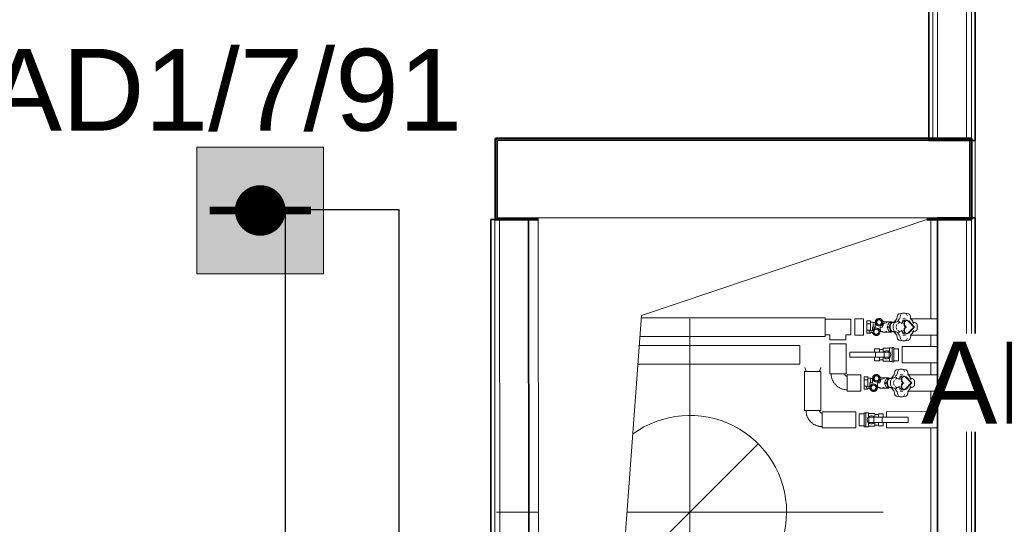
# Model space of a CAD drawing. Header units: millimetres. Extents: x -197461 to 862495, y -970068 to 63888.
# Tile 47 of 205: x -93023 to -90478, y -618218 to -616913. Entities that reach past the tile are written whole.
import ezdxf

# ---------------------------------------------------------------- set-up
doc = ezdxf.new("R2010")
doc.units = ezdxf.units.MM
doc.layers.get('0').update_dxf_attribs({"linetype": 'CONTINUOUS'})
for name, color, linetype, lineweight in [('A-DETL-THIN', 151, 'CONTINUOUS', 5), ('A-FLOR', 192, 'CONTINUOUS', 5), ('A-Wall', 252, 'CONTINUOUS', 0), ('I-WALL', 2, 'CONTINUOUS', 18), ('M-HVAC-DUCT-ANNO', 70, 'CONTINUOUS', 5), ('M-HVAC-DUCT-CNTR', 70, 'CONTINUOUS', 5), ('P-PIPE', 3, 'CONTINUOUS', 5)]:
    doc.layers.add(name, color=color, linetype=linetype, lineweight=lineweight)
doc.layers.add('UAS', color=240, linetype='CONTINUOUS')
doc.styles.add('ARIAL', font='arialbd.ttf')

# ---------------------------------------------------------------- blocks, each defined once
blk = doc.blocks.new('M_Elbow - Generic - Standard-3356760-Trešā stāva plāns uz atzīmes 6_800')
at = {"layer": 'P-PIPE', "color": 252, "flags": 128}
for points in [[(-23.8, -17.5), (-22.2, -17.4), (-20.5, -17.3), (-18.9, -17.2), (-17.2, -16.9), (-15.6, -16.6), (-14, -16.3), (-12.4, -15.9), (-10.8, -15.4), (-9.3, -14.8), (-7.7, -14.2), (-6.2, -13.5), (-4.8, -12.8), (-3.3, -12), (-1.9, -11.2), (-0.5, -10.3), (0.8, -9.3), (2.1, -8.3), (3.4, -7.2), (4.6, -6.1), (5.8, -4.9), (6.9, -3.7), (8, -2.5), (9, -1.2), (10, 0.1), (10.9, 1.5), (11.8, 2.9), (12.6, 4.4), (13.3, 5.8), (14, 7.3), (14.7, 8.9), (15.2, 10.4), (15.7, 12), (16.2, 13.6), (16.5, 15.2), (16.9, 16.8), (17.1, 18.4), (17.3, 20.1), (17.4, 21.7), (17.5, 23.4), (17.5, 23.8)], [(-17.5, 23.8), (-17.5, 23.6), (-17.5, 23.3), (-17.5, 23.1), (-17.5, 22.8), (-17.6, 22.6), (-17.6, 22.3), (-17.7, 22.1), (-17.8, 21.8), (-17.9, 21.6), (-18, 21.3), (-18.1, 21.1), (-18.2, 20.9), (-18.3, 20.7), (-18.4, 20.4), (-18.6, 20.2), (-18.7, 20), (-18.9, 19.8), (-19, 19.6), (-19.2, 19.4), (-19.4, 19.3), (-19.6, 19.1), (-19.8, 18.9), (-20, 18.8), (-20.2, 18.6), (-20.4, 18.5), (-20.6, 18.3), (-20.8, 18.2), (-21, 18.1), (-21.3, 18), (-21.5, 17.9), (-21.8, 17.8), (-22, 17.7), (-22.2, 17.7), (-22.5, 17.6), (-22.7, 17.6), (-23, 17.5), (-23.2, 17.5), (-23.5, 17.5), (-23.7, 17.5), (-23.8, 17.5)]]:
    blk.add_lwpolyline(points, dxfattribs=at)
blk = doc.blocks.new('Giacomini_R910U_RFA_2016_LevelBased - R910UY004-2480182-Trešā stāva plāns uz atzīmes 6_800')
at = {"layer": 'P-PIPE', "color": 252}
for p, q in [((-18.6, 15.5), (-31, 15.5)), ((-31, -15.5), (-31, 15.5)), ((-31, 15.5), (-31, 15)), ((-14.3, 18.3), (-18.6, 18.3)), ((-18.6, -18.3), (-18.6, 18.3)), ((-18.6, 18.3), (-18.6, 15.8)), ((-14.3, 15.8), (-14.3, 18.3)), ((-14.3, 18.3), (-14.3, -18.3)), ((-7.4, 17.7), (-14.3, 17.7)), ((-14.3, 17.1), (-14.3, 17.7)), ((-14.3, 17.7), (-14.3, 17.1)), ((-7.4, 17.1), (-7.4, 17.7)), ((-7.4, 17.7), (-7.4, 8.8)), ((9.3, 16.6), (-7.4, 16.6)), ((-7.4, 16), (-7.4, 16.6)), ((-7.4, 16.6), (-7.4, 16)), ((-6.7, 6.7), (-6.7, -6.7)), ((6.7, 6.7), (-6.7, 6.7)), ((6.7, 6.7), (28.5, 6.7)), ((6.7, -6.7), (6.7, 6.7)), ((6.7, -6.7), (6.7, 6.7)), ((9.3, 16), (9.3, 16.6)), ((9.3, 16.6), (9.3, 8.3)), ((18.6, 13.6), (9.3, 13.6)), ((31, 15.5), (18.6, 15.5)), ((18.6, 7.7), (18.6, 15.5)), ((18.6, 15.5), (18.6, 15)), ((28.5, 6.7), (28.5, -6.7)), ((28.5, -6.7), (28.5, 6.7)), ((28.5, 6.7), (95, 6.7)), ((31, 15), (31, 15.5)), ((31, 15.5), (31, 7.7)), ((95, 6.7), (95, -6.7)), ((-31, -15), (-31, -15.5)), ((-31, -15.5), (-18.6, -15.5)), ((-18.6, -15.8), (-18.6, -18.3)), ((-18.6, -18.3), (-14.3, -18.3)), ((-14.3, -18.3), (-14.3, -15.8)), ((-14.3, -17.7), (-14.3, -17.1)), ((-14.3, -17.1), (-14.3, -17.7)), ((-14.3, -17.7), (-7.4, -17.7)), ((-7.4, -8.8), (-7.4, -17.7)), ((-7.4, -16.6), (-7.4, -16)), ((-7.4, -16), (-7.4, -16.6)), ((-7.4, -16.6), (9.3, -16.6)), ((-7.4, -17.7), (-7.4, -17.1)), ((-6.7, -6.7), (6.7, -6.7)), ((6.7, -6.7), (28.5, -6.7)), ((9.3, -8.3), (9.3, -16.6)), ((9.3, -13.6), (18.6, -13.6)), ((9.3, -16.6), (9.3, -16)), ((18.6, -15.5), (18.6, -7.8)), ((18.6, -15), (18.6, -15.5)), ((18.6, -15.5), (31, -15.5)), ((28.5, -6.7), (95, -6.7)), ((31, -7.8), (31, -15.5)), ((31, -15.5), (31, -15))]:
    blk.add_line(p, q, dxfattribs=at)
for start, end in [(45, 180), (180, 315)]:
    blk.add_arc((0, 0), 10.5, start, end, dxfattribs=at)
blk = doc.blocks.new('Pipe-Valve-Herz-Commisioning_14017XX-13 - DN15LF _1 4017 11_-2478847-Trešā stāva plāns uz atzīmes 6_800')
at = {"layer": 'P-PIPE', "color": 252}
for p, q in [((37.2, 29), (35.9, 22.7)), ((50.1, 35.5), (42.8, 34.4)), ((44.8, 29.6), (43.5, 23.2)), ((56.6, 35.5), (50.8, 35.5)), ((64.6, 34.4), (57.3, 35.5)), ((71.5, 22.7), (70.2, 29)), ((-41.5, 7.8), (-41.5, 15.6)), ((-41.5, 15.6), (-32, 15.6)), ((-41.5, -7.8), (-41.5, 7.8)), ((-32, 7.8), (-41.5, 7.8)), ((-32, 15.6), (-32, 7.8)), ((-25.4, 12.7), (-32, 12.7)), ((-32, 7.8), (-32, -7.8)), ((-20, 0), (-27.5, 0)), ((-27.5, 0), (-27.5, -10.3)), ((-20, 11.7), (-25.4, 11.7)), ((-25.4, 9.5), (-25.4, 9.5)), ((-25.4, 9), (-25.4, 0)), ((-25.4, 0), (-25.4, 2.6)), ((-25.4, 0), (-25.4, 2.6)), ((-25.4, 2.3), (-25.4, 0)), ((-20, 12), (-20, 0)), ((-7.5, -12), (-7.5, 0)), ((-7.5, 0), (-1.3, 0)), ((5, 13.7), (-1.8, 13.7)), ((-1.8, 10.2), (5, 10.2)), ((0, 5), (0, 10.2)), ((3.4, 13.7), (5.2, 13.7)), ((5.2, 10.2), (3.4, 10.2)), ((5, 13.7), (5, 13.7)), ((5, 10.2), (5, 10.2)), ((5.2, 13.7), (5.2, 13.7)), ((5.2, 10.2), (5.2, 10.2)), ((21.5, 13), (5.3, 13)), ((8.6, 10.2), (8.6, 13.7)), ((11.1, 0.6), (12.6, 4)), ((11.1, 0.6), (15.8, 0.6)), ((13.2, 5.3), (15.9, 11.4)), ((20.6, 11.4), (15.8, 0.6)), ((15.9, 11.4), (20.6, 11.4)), ((16.7, 12), (21.4, 12)), ((18.9, 3.8), (18.9, -3.8)), ((31, 12), (21.4, 12)), ((28.3, 12.2), (23.4, 10.5)), ((32, 12.7), (25.4, 12.7)), ((25.4, 12.5), (25.4, 11)), ((26.2, 12), (31, 12)), ((26.5, 3.8), (26.5, -3.8)), ((35.9, 13.3), (31.1, 11.6)), ((32, 11.9), (32, 14.8)), ((41.5, 14.9), (41.5, 12.5)), ((61.6, 18), (57.8, 18)), ((65.6, 14.6), (79.4, 0)), ((81.2, 0), (66.4, 15.8)), ((84, 10.5), (79.1, 12.2)), ((88.5, -3.8), (88.5, 3.8)), ((-41.5, -15.6), (-41.5, -7.8)), ((-41.5, -7.8), (-32, -7.8)), ((-41.5, -15.6), (-32, -15.6)), ((-36.1, -10.3), (-36.1, -13.8)), ((-32.7, -10.3), (-30.9, -10.3)), ((-32.7, -10.3), (-32.7, -10.3)), ((-32.7, -13.8), (-32.7, -13.8)), ((-30.9, -13.8), (-32.7, -13.8)), ((-32.5, -10.3), (-32.5, -10.3)), ((-25.7, -10.3), (-32.5, -10.3)), ((-32.5, -13.8), (-25.7, -13.8)), ((-32.5, -13.8), (-32.5, -13.8)), ((-32, -7.8), (-32, -10.4)), ((-32, -13.8), (-32, -15.6)), ((-7.5, -11.7), (-0.5, -11.7)), ((-0.5, -13), (21.5, -13)), ((6.8, -11.7), (9.6, -11.7)), ((15.9, -11.4), (11.1, -0.6)), ((11.1, -0.6), (15.8, -0.6)), ((15.8, -0.6), (20.6, -11.4)), ((15.9, -11.4), (20.6, -11.4)), ((16.7, -12), (21.4, -12)), ((21.4, -12), (31, -12)), ((23.4, -10.5), (28.3, -12.2)), ((25.4, -12.7), (25.4, -12.5)), ((25.4, -12.7), (32, -12.7)), ((26.2, -12), (31, -12)), ((31.1, -11.6), (35.9, -13.3)), ((32, -14.6), (32, -11.9)), ((35.9, -22.7), (37.2, -29)), ((41.5, -12.5), (41.5, -14.9)), ((43.5, -23.2), (44.8, -29.6)), ((57.8, -18), (61.6, -18)), ((79.4, 0), (65.6, -14.6)), ((66.4, -15.8), (81.2, 0)), ((70.2, -29), (71.5, -22.7)), ((79.1, -12.2), (84, -10.5)), ((42.8, -34.4), (50.1, -35.5)), ((50.8, -35.5), (56.6, -35.5)), ((57.3, -35.5), (64.6, -34.4))]:
    blk.add_line(p, q, dxfattribs=at)
at = {"layer": 'P-PIPE', "color": 252, "flags": 128}
for points in [[(42.8, 34.4), (42.4, 34.4), (42.1, 34.3), (41.8, 34.2), (41.5, 34.1), (41.2, 34), (41, 33.9), (40.7, 33.8), (40.4, 33.6), (40.2, 33.5), (39.9, 33.3), (39.7, 33.1), (39.5, 33), (39.3, 32.8), (39.1, 32.6), (38.9, 32.4), (38.7, 32.2), (38.5, 32), (38.4, 31.7), (38.2, 31.5), (38.1, 31.3), (38, 31.1), (37.8, 30.9), (37.7, 30.6), (37.6, 30.4), (37.5, 30.2), (37.5, 30), (37.4, 29.7), (37.3, 29.5), (37.3, 29.3), (37.2, 29), (37.2, 29)], [(70.2, 29), (70.1, 29.2), (70.1, 29.5), (70, 29.7), (69.9, 29.9), (69.8, 30.2), (69.8, 30.4), (69.7, 30.6), (69.5, 30.8), (69.4, 31.1), (69.3, 31.3), (69.2, 31.5), (69, 31.7), (68.9, 31.9), (68.7, 32.1), (68.5, 32.3), (68.3, 32.5), (68.1, 32.7), (67.9, 32.9), (67.7, 33.1), (67.5, 33.3), (67.2, 33.5), (67, 33.6), (66.7, 33.8), (66.5, 33.9), (66.2, 34), (65.9, 34.1), (65.6, 34.2), (65.3, 34.3), (65, 34.4), (64.7, 34.4), (64.6, 34.4)], [(-1.3, 0), (-1, 2.5), (0, 5)], [(23.4, 10.5), (23.1, 10.4), (22.8, 10.3), (22.6, 10.1), (22.3, 10), (22.1, 9.8), (21.8, 9.7), (21.6, 9.5), (21.4, 9.3), (21.2, 9.1), (21, 8.9), (20.8, 8.7), (20.6, 8.5), (20.4, 8.3), (20.3, 8.1), (20.1, 7.9), (20, 7.7), (19.9, 7.4), (19.7, 7.2), (19.6, 7), (19.5, 6.8), (19.4, 6.5), (19.3, 6.3), (19.3, 6.1), (19.2, 5.8), (19.1, 5.6), (19.1, 5.4), (19, 5.2), (19, 4.9), (19, 4.7), (18.9, 4.5), (18.9, 4.2), (18.9, 4), (18.9, 3.8)], [(30.2, 14), (30, 13.8), (29.9, 13.6), (29.8, 13.5), (29.7, 13.3), (29.6, 13.2), (29.4, 13), (29.3, 12.9), (29.2, 12.8), (29.1, 12.7), (29, 12.6), (28.9, 12.5), (28.7, 12.4), (28.6, 12.4), (28.5, 12.3), (28.4, 12.3), (28.3, 12.2), (28.3, 12.2)], [(34.2, 19.3), (33.6, 18.6), (33, 18), (32.4, 17.3), (31.8, 16.6), (31.3, 15.9), (30.8, 15.1), (30.4, 14.4), (30.2, 14)], [(35.9, 22.7), (35.8, 22.4), (35.8, 22.2), (35.7, 21.9), (35.6, 21.7), (35.5, 21.4), (35.4, 21.2), (35.3, 21), (35.2, 20.7), (35.1, 20.5), (35, 20.3), (34.9, 20.1), (34.8, 20), (34.7, 19.8), (34.5, 19.6), (34.4, 19.5), (34.3, 19.4), (34.2, 19.3)], [(73.2, 19.3), (73.1, 19.4), (72.9, 19.5), (72.8, 19.7), (72.7, 19.8), (72.6, 20), (72.5, 20.2), (72.3, 20.4), (72.2, 20.6), (72.1, 20.8), (72, 21), (71.9, 21.2), (71.8, 21.5), (71.7, 21.7), (71.7, 22), (71.6, 22.2), (71.5, 22.5), (71.5, 22.7)], [(77.2, 14), (76.8, 14.8), (76.3, 15.6), (75.8, 16.3), (75.2, 17), (74.7, 17.7), (74.1, 18.4), (73.5, 19), (73.2, 19.3)], [(79.1, 12.2), (79, 12.2), (78.9, 12.3), (78.8, 12.3), (78.7, 12.4), (78.6, 12.4), (78.5, 12.5), (78.4, 12.6), (78.3, 12.7), (78.2, 12.8), (78, 12.9), (77.9, 13), (77.8, 13.2), (77.7, 13.3), (77.5, 13.5), (77.4, 13.7), (77.3, 13.9), (77.2, 14)], [(88.5, 3.8), (88.5, 4), (88.4, 4.3), (88.4, 4.5), (88.4, 4.7), (88.4, 5), (88.3, 5.2), (88.3, 5.4), (88.2, 5.7), (88.2, 5.9), (88.1, 6.1), (88, 6.4), (87.9, 6.6), (87.8, 6.8), (87.7, 7.1), (87.6, 7.3), (87.5, 7.5), (87.4, 7.7), (87.2, 7.9), (87.1, 8.2), (86.9, 8.4), (86.7, 8.6), (86.6, 8.8), (86.4, 9), (86.2, 9.2), (86, 9.4), (85.7, 9.5), (85.5, 9.7), (85.3, 9.9), (85, 10), (84.7, 10.2), (84.5, 10.3), (84.2, 10.4), (84, 10.5)], [(18.9, -3.8), (18.9, -4), (18.9, -4.3), (19, -4.5), (19, -4.7), (19, -5), (19.1, -5.2), (19.1, -5.4), (19.2, -5.7), (19.2, -5.9), (19.3, -6.1), (19.4, -6.4), (19.5, -6.6), (19.5, -6.8), (19.7, -7.1), (19.8, -7.3), (19.9, -7.5), (20, -7.7), (20.2, -7.9), (20.3, -8.2), (20.5, -8.4), (20.6, -8.6), (20.8, -8.8), (21, -9), (21.2, -9.2), (21.4, -9.4), (21.6, -9.5), (21.9, -9.7), (22.1, -9.9), (22.4, -10), (22.6, -10.2), (22.9, -10.3), (23.2, -10.4), (23.4, -10.5)], [(28.3, -12.2), (28.4, -12.2), (28.5, -12.3), (28.6, -12.3), (28.7, -12.4), (28.8, -12.4), (28.9, -12.5), (29, -12.6), (29.1, -12.7), (29.2, -12.8), (29.3, -12.9), (29.5, -13), (29.6, -13.2), (29.7, -13.3), (29.8, -13.5), (29.9, -13.7), (30.1, -13.9), (30.2, -14)], [(30.2, -14), (30.6, -14.8), (31.1, -15.6), (31.6, -16.3), (32.2, -17), (32.7, -17.7), (33.3, -18.4), (33.9, -19), (34.2, -19.3)], [(34.2, -19.3), (34.3, -19.4), (34.4, -19.5), (34.6, -19.7), (34.7, -19.8), (34.8, -20), (34.9, -20.2), (35, -20.4), (35.1, -20.6), (35.3, -20.8), (35.4, -21), (35.5, -21.2), (35.6, -21.5), (35.6, -21.7), (35.7, -22), (35.8, -22.2), (35.9, -22.5), (35.9, -22.7)], [(71.5, -22.7), (71.5, -22.4), (71.6, -22.2), (71.7, -21.9), (71.8, -21.7), (71.8, -21.4), (71.9, -21.2), (72, -21), (72.1, -20.7), (72.3, -20.5), (72.4, -20.3), (72.5, -20.1), (72.6, -20), (72.7, -19.8), (72.8, -19.6), (73, -19.5), (73.1, -19.4), (73.2, -19.3)], [(73.2, -19.3), (73.8, -18.6), (74.4, -18), (75, -17.3), (75.5, -16.6), (76.1, -15.9), (76.6, -15.1), (77, -14.4), (77.2, -14)], [(77.2, -14), (77.3, -13.8), (77.5, -13.6), (77.6, -13.5), (77.7, -13.3), (77.8, -13.2), (77.9, -13), (78.1, -12.9), (78.2, -12.8), (78.3, -12.7), (78.4, -12.6), (78.5, -12.5), (78.6, -12.4), (78.7, -12.4), (78.8, -12.3), (78.9, -12.3), (79, -12.2), (79.1, -12.2)], [(84, -10.5), (84.2, -10.4), (84.5, -10.3), (84.8, -10.1), (85.1, -10), (85.3, -9.8), (85.6, -9.7), (85.8, -9.5), (86, -9.3), (86.2, -9.1), (86.4, -8.9), (86.6, -8.7), (86.8, -8.5), (87, -8.3), (87.1, -8.1), (87.3, -7.9), (87.4, -7.7), (87.5, -7.4), (87.6, -7.2), (87.8, -7), (87.9, -6.8), (88, -6.5), (88, -6.3), (88.1, -6.1), (88.2, -5.8), (88.2, -5.6), (88.3, -5.4), (88.3, -5.2), (88.4, -4.9), (88.4, -4.7), (88.4, -4.5), (88.4, -4.2), (88.5, -4), (88.5, -3.8)], [(37.2, -29), (37.3, -29.2), (37.3, -29.5), (37.4, -29.7), (37.5, -29.9), (37.5, -30.2), (37.6, -30.4), (37.7, -30.6), (37.8, -30.8), (38, -31.1), (38.1, -31.3), (38.2, -31.5), (38.4, -31.7), (38.5, -31.9), (38.7, -32.1), (38.9, -32.3), (39, -32.5), (39.2, -32.7), (39.5, -32.9), (39.7, -33.1), (39.9, -33.3), (40.1, -33.5), (40.4, -33.6), (40.7, -33.8), (40.9, -33.9), (41.2, -34), (41.5, -34.1), (41.8, -34.2), (42.1, -34.3), (42.4, -34.4), (42.7, -34.4), (42.8, -34.4)], [(64.6, -34.4), (64.9, -34.4), (65.2, -34.3), (65.6, -34.2), (65.9, -34.1), (66.1, -34), (66.4, -33.9), (66.7, -33.8), (67, -33.6), (67.2, -33.5), (67.5, -33.3), (67.7, -33.1), (67.9, -33), (68.1, -32.8), (68.3, -32.6), (68.5, -32.4), (68.7, -32.2), (68.8, -32), (69, -31.7), (69.1, -31.5), (69.3, -31.3), (69.4, -31.1), (69.5, -30.9), (69.6, -30.6), (69.7, -30.4), (69.8, -30.2), (69.9, -30), (70, -29.7), (70.1, -29.5), (70.1, -29.3), (70.2, -29), (70.2, -29)]]:
    blk.add_lwpolyline(points, dxfattribs=at)
at = {"layer": 'P-PIPE', "color": 252}
for centre, radius, start, end in [((-10, 12), 10, 15, 180), ((-10, 12), 9.5, 29.918, 330.082), ((-10, 12), 7, 90, 270), ((-10, 12), 6.37, 90, 270), ((-10, 12), 7, 270, 90), ((-10, 12), 6.37, 270, 90), ((3.4, 19.7), 5.96, 209.918, 270), ((3.4, 4.3), 5.96, 90, 150.082), ((-30.9, -4.3), 5.96, 270, 330.082), ((-30.9, -19.7), 5.96, 29.918, 90), ((-17.5, -12), 10, 195, 300), ((-17.5, -12), 9.5, 209.918, 150.082), ((-17.5, -12), 7, 90, 270), ((-17.5, -12), 6.37, 90, 270), ((-17.5, -12), 7, 270, 90), ((-17.5, -12), 6.37, 270, 90), ((-17.5, -12), 10, 303.065, 360)]:
    blk.add_arc(centre, radius, start, end, dxfattribs=at)
for centre, major_axis, start_param, end_param in [((50.8, 27.5), (0, 8.03), 0, 1.308997), ((56.6, 27.5), (0, 8.03), 4.974188, 6.283185), ((21.5, 0), (0, 13.5), 1.527951, 1.613642), ((21.5, 0), (0, 13), 0.785398, 1.119919), ((26.2, 0), (0, 13.5), 1.527951, 1.613642), ((21.5, 0), (0, 13.5), 0.480753, 0.566444), ((21.5, 0), (0, 13), 5.978528, 6.608269), ((26.2, 0), (0, 13.5), 0.480753, 0.566444), ((21.5, 0), (0, 13.5), 5.759587, 5.802432), ((32.6, 3.8), (0, 8.03), 0.961146, 1.570796), ((32.6, 3.8), (0, 8.03), 0.261799, 0.916298), ((43.3, 0), (0, 11.7), 0.986381, 1.448517), ((34.9, 18.1), (0, 5), 3.403392, 4.075931), ((53.8, -0.1), (0, 25.7), 0.636987, 0.934338), ((43.3, 0), (0, 11.7), 0, 0.629182), ((39.8, 24.6), (0, 5.05), 3.778579, 4.45059), ((43.3, 0), (0, 11.7), 5.537806, 6.283185), ((57.8, 8.2), (0, 9.76), 0.318633, 1.31949), ((61.6, 8.2), (0, 9.76), 5.600961, 8.853746), ((61.6, 8.2), (0, 8.21), 5.600961, 9.414095), ((74.7, 3.8), (0, 8.03), 5.366887, 6.021386), ((-0.5, 0), (0, 13), 2.536287, 3.141593), ((21.5, 0), (0, 13), 2.021673, 2.356194), ((21.5, 0), (0, 13.5), 2.575148, 2.66084), ((21.5, 0), (0, 13), 2.816509, 3.338818), ((26.2, 0), (0, 13.5), 2.575148, 2.66084), ((32.6, -3.8), (0, 8.03), 1.570796, 2.879793), ((43.3, 0), (0, 11.7), 1.693076, 2.155212), ((34.9, -18.1), (0, 5), 5.348847, 6.021386), ((43.3, 0), (0, 11.7), 2.512411, 3.141593), ((53.8, 0.1), (0, 25.7), 2.207255, 2.504606), ((39.8, -24.6), (0, 5.05), 4.974188, 5.646199), ((43.3, 0), (0, 11.7), 3.141593, 3.886972), ((57.8, -8.2), (0, 9.76), 1.822103, 2.82296), ((61.6, -8.2), (0, 9.76), 0.571032, 3.823817), ((61.6, -8.2), (0, 8.21), 0.010683, 3.823817), ((74.7, -3.8), (0, 8.03), 3.403392, 4.057891), ((50.8, -27.5), (0, 8.03), 1.832596, 3.141593), ((56.6, -27.5), (0, 8.03), 3.141593, 4.45059)]:
    blk.add_ellipse(centre, major_axis=major_axis, ratio=0.766044, start_param=start_param, end_param=end_param, dxfattribs=at)
blk.add_open_spline([(-6.2, -10.7), (-6.2, -10.5), (-6.3, -10.2), (-6.3, -9.8), (-6.4, -9.5), (-6.5, -9.1), (-6.6, -8.7), (-6.7, -8.3), (-6.8, -7.8), (-6.9, -7.3), (-7, -6.7), (-7.3, -5.5), (-7.4, -4.3), (-7.5, -3.6)], degree=3, knots=[0, 0, 0, 0, 0.125, 0.1875, 0.25, 0.3125, 0.375, 0.4375, 0.5, 0.5625, 0.625, 0.75, 1, 1, 1, 1], dxfattribs=at)
blk = doc.blocks.new('M_Elbow - Generic - Standard-3357016-Trešā stāva plāns uz atzīmes 6_800')
at = {"layer": 'P-PIPE', "color": 252, "flags": 128}
for points in [[(-23.8, -17.5), (-22.2, -17.4), (-20.5, -17.3), (-18.9, -17.2), (-17.2, -16.9), (-15.6, -16.6), (-14, -16.3), (-12.4, -15.9), (-10.8, -15.4), (-9.3, -14.8), (-7.7, -14.2), (-6.2, -13.5), (-4.8, -12.8), (-3.3, -12), (-1.9, -11.2), (-0.5, -10.3), (0.8, -9.3), (2.1, -8.3), (3.4, -7.2), (4.6, -6.1), (5.8, -4.9), (6.9, -3.7), (8, -2.5), (9, -1.2), (10, 0.1), (10.9, 1.5), (11.8, 2.9), (12.6, 4.4), (13.3, 5.8), (14, 7.3), (14.7, 8.9), (15.2, 10.4), (15.7, 12), (16.2, 13.6), (16.5, 15.2), (16.9, 16.8), (17.1, 18.4), (17.3, 20.1), (17.4, 21.7), (17.5, 23.4), (17.5, 23.8)], [(-17.5, 23.8), (-17.5, 23.6), (-17.5, 23.3), (-17.5, 23.1), (-17.5, 22.8), (-17.6, 22.6), (-17.6, 22.3), (-17.7, 22.1), (-17.8, 21.8), (-17.9, 21.6), (-18, 21.3), (-18.1, 21.1), (-18.2, 20.9), (-18.3, 20.7), (-18.4, 20.4), (-18.6, 20.2), (-18.7, 20), (-18.9, 19.8), (-19, 19.6), (-19.2, 19.4), (-19.4, 19.3), (-19.6, 19.1), (-19.8, 18.9), (-20, 18.8), (-20.2, 18.6), (-20.4, 18.5), (-20.6, 18.3), (-20.8, 18.2), (-21, 18.1), (-21.3, 18), (-21.5, 17.9), (-21.8, 17.8), (-22, 17.7), (-22.2, 17.7), (-22.5, 17.6), (-22.7, 17.6), (-23, 17.5), (-23.2, 17.5), (-23.5, 17.5), (-23.7, 17.5), (-23.8, 17.5)]]:
    blk.add_lwpolyline(points, dxfattribs=at)
blk = doc.blocks.new('Pipe-Valve-Herz-Commisioning_14017XX-13 - DN15LF _1 4017 11_-V6-Trešā stāva plāns uz atzīmes 6_800')
at = {"layer": 'P-PIPE', "color": 252}
for p, q in [((37.2, 29), (35.9, 22.7)), ((50.1, 35.5), (42.8, 34.4)), ((44.8, 29.6), (43.5, 23.2)), ((56.6, 35.5), (50.8, 35.5)), ((64.6, 34.4), (57.3, 35.5)), ((71.5, 22.7), (70.2, 29)), ((-41.5, 7.8), (-41.5, 15.6)), ((-41.5, 15.6), (-32, 15.6)), ((-41.5, -7.8), (-41.5, 7.8)), ((-32, 7.8), (-41.5, 7.8)), ((-32, 15.6), (-32, 7.8)), ((-25.4, 12.7), (-32, 12.7)), ((-32, 7.8), (-32, -7.8)), ((-20, 0), (-27.5, 0)), ((-27.5, 0), (-27.5, -10.3)), ((-20, 11.7), (-25.4, 11.7)), ((-25.4, 9.5), (-25.4, 9.5)), ((-25.4, 9), (-25.4, 0)), ((-25.4, 0), (-25.4, 2.6)), ((-25.4, 0), (-25.4, 2.6)), ((-25.4, 2.3), (-25.4, 0)), ((-20, 12), (-20, 0)), ((-7.5, -12), (-7.5, 0)), ((-7.5, 0), (-1.3, 0)), ((-5.2, 19.4), (-5.4, 19.9)), ((-5.4, 4.1), (-5.2, 4.6)), ((5, 13.7), (-1.8, 13.7)), ((-1.8, 10.2), (5, 10.2)), ((0, 5), (0, 10.2)), ((3.4, 13.7), (5.2, 13.7)), ((5.2, 10.2), (3.4, 10.2)), ((5, 13.7), (5, 13.7)), ((5, 10.2), (5, 10.2)), ((5.2, 13.7), (5.2, 13.7)), ((5.2, 10.2), (5.2, 10.2)), ((21.5, 13), (5.3, 13)), ((8.6, 10.2), (8.6, 13.7)), ((11.1, 0.6), (12.6, 4.1)), ((11.1, 0.6), (15.8, 0.6)), ((13.2, 5.3), (15.9, 11.4)), ((20.6, 11.4), (15.8, 0.6)), ((15.9, 11.4), (20.6, 11.4)), ((16.7, 12), (21.4, 12)), ((18.9, 3.8), (18.9, -3.8)), ((31, 12), (21.4, 12)), ((28.3, 12.2), (23.4, 10.5)), ((32, 12.7), (25.4, 12.7)), ((25.4, 12.5), (25.4, 11)), ((26.2, 12), (31, 12)), ((26.5, 3.8), (26.5, -3.8)), ((35.9, 13.3), (31.1, 11.6)), ((32, 11.9), (32, 14.8)), ((41.5, 14.9), (41.5, 12.5)), ((61.6, 18), (57.8, 18)), ((65.6, 14.6), (79.4, 0)), ((81.2, 0), (66.4, 15.8)), ((84, 10.5), (79.1, 12.2)), ((88.5, -3.8), (88.5, 3.8)), ((-41.5, -15.6), (-41.5, -7.8)), ((-41.5, -7.8), (-32, -7.8)), ((-41.5, -15.6), (-32, -15.6)), ((-36.1, -10.3), (-36.1, -13.8)), ((-32.7, -10.3), (-30.9, -10.3)), ((-32.7, -10.3), (-32.7, -10.3)), ((-32.7, -13.8), (-32.7, -13.8)), ((-30.9, -13.8), (-32.7, -13.8)), ((-32.5, -10.3), (-32.5, -10.3)), ((-25.7, -10.3), (-32.5, -10.3)), ((-32.5, -13.8), (-25.7, -13.8)), ((-32.5, -13.8), (-32.5, -13.8)), ((-32, -7.8), (-32, -10.4)), ((-32, -13.8), (-32, -15.6)), ((-7.5, -11.7), (-0.5, -11.7)), ((-0.5, -13), (21.5, -13)), ((6.8, -11.7), (9.6, -11.7)), ((15.9, -11.4), (11.1, -0.6)), ((11.1, -0.6), (15.8, -0.6)), ((15.8, -0.6), (20.6, -11.4)), ((15.9, -11.4), (20.6, -11.4)), ((16.7, -12), (21.4, -12)), ((21.4, -12), (31, -12)), ((23.4, -10.5), (28.3, -12.2)), ((25.4, -12.7), (25.4, -12.5)), ((25.4, -12.7), (32, -12.7)), ((26.2, -12), (31, -12)), ((31.1, -11.6), (35.9, -13.3)), ((32, -14.6), (32, -11.9)), ((35.9, -22.7), (37.2, -29)), ((41.5, -12.5), (41.5, -14.9)), ((43.5, -23.2), (44.8, -29.6)), ((57.8, -18), (61.6, -18)), ((79.4, 0), (65.6, -14.6)), ((66.4, -15.8), (81.2, 0)), ((70.2, -29), (71.5, -22.7)), ((79.1, -12.2), (84, -10.5)), ((42.8, -34.4), (50.1, -35.5)), ((50.8, -35.5), (56.6, -35.5)), ((57.3, -35.5), (64.6, -34.4))]:
    blk.add_line(p, q, dxfattribs=at)
at = {"layer": 'P-PIPE', "color": 252, "flags": 128}
for points in [[(42.8, 34.4), (42.4, 34.4), (42.1, 34.3), (41.8, 34.2), (41.5, 34.1), (41.2, 34), (41, 33.9), (40.7, 33.8), (40.4, 33.6), (40.2, 33.5), (39.9, 33.3), (39.7, 33.1), (39.5, 33), (39.3, 32.8), (39.1, 32.6), (38.9, 32.4), (38.7, 32.2), (38.5, 32), (38.4, 31.7), (38.2, 31.5), (38.1, 31.3), (38, 31.1), (37.8, 30.9), (37.7, 30.6), (37.6, 30.4), (37.5, 30.2), (37.5, 30), (37.4, 29.7), (37.3, 29.5), (37.3, 29.3), (37.2, 29), (37.2, 29)], [(70.2, 29), (70.1, 29.2), (70.1, 29.5), (70, 29.7), (69.9, 29.9), (69.8, 30.2), (69.8, 30.4), (69.7, 30.6), (69.5, 30.8), (69.4, 31.1), (69.3, 31.3), (69.2, 31.5), (69, 31.7), (68.9, 31.9), (68.7, 32.1), (68.5, 32.3), (68.3, 32.5), (68.1, 32.7), (67.9, 32.9), (67.7, 33.1), (67.5, 33.3), (67.2, 33.5), (67, 33.6), (66.7, 33.8), (66.5, 33.9), (66.2, 34), (65.9, 34.1), (65.6, 34.2), (65.3, 34.3), (65, 34.4), (64.7, 34.4), (64.6, 34.4)], [(-1.3, 0), (-1, 2.5), (0, 5)], [(23.4, 10.5), (23.1, 10.4), (22.8, 10.3), (22.6, 10.1), (22.3, 10), (22.1, 9.8), (21.8, 9.7), (21.6, 9.5), (21.4, 9.3), (21.2, 9.1), (21, 8.9), (20.8, 8.7), (20.6, 8.5), (20.4, 8.3), (20.3, 8.1), (20.1, 7.9), (20, 7.7), (19.9, 7.4), (19.7, 7.2), (19.6, 7), (19.5, 6.8), (19.4, 6.5), (19.3, 6.3), (19.3, 6.1), (19.2, 5.8), (19.1, 5.6), (19.1, 5.4), (19, 5.2), (19, 4.9), (19, 4.7), (18.9, 4.5), (18.9, 4.2), (18.9, 4), (18.9, 3.8)], [(30.2, 14), (30, 13.8), (29.9, 13.6), (29.8, 13.5), (29.7, 13.3), (29.6, 13.2), (29.4, 13), (29.3, 12.9), (29.2, 12.8), (29.1, 12.7), (29, 12.6), (28.9, 12.5), (28.7, 12.4), (28.6, 12.4), (28.5, 12.3), (28.4, 12.3), (28.3, 12.2), (28.3, 12.2)], [(34.2, 19.3), (33.6, 18.6), (33, 18), (32.4, 17.3), (31.8, 16.6), (31.3, 15.9), (30.8, 15.1), (30.4, 14.4), (30.2, 14)], [(35.9, 22.7), (35.8, 22.4), (35.8, 22.2), (35.7, 21.9), (35.6, 21.7), (35.5, 21.4), (35.4, 21.2), (35.3, 21), (35.2, 20.7), (35.1, 20.5), (35, 20.3), (34.9, 20.1), (34.8, 20), (34.7, 19.8), (34.5, 19.6), (34.4, 19.5), (34.3, 19.4), (34.2, 19.3)], [(73.2, 19.3), (73.1, 19.4), (72.9, 19.5), (72.8, 19.7), (72.7, 19.8), (72.6, 20), (72.5, 20.2), (72.3, 20.4), (72.2, 20.6), (72.1, 20.8), (72, 21), (71.9, 21.2), (71.8, 21.5), (71.7, 21.7), (71.7, 22), (71.6, 22.2), (71.5, 22.5), (71.5, 22.7)], [(77.2, 14), (76.8, 14.8), (76.3, 15.6), (75.8, 16.3), (75.2, 17), (74.7, 17.7), (74.1, 18.4), (73.5, 19), (73.2, 19.3)], [(79.1, 12.2), (79, 12.2), (78.9, 12.3), (78.8, 12.3), (78.7, 12.4), (78.6, 12.4), (78.5, 12.5), (78.4, 12.6), (78.3, 12.7), (78.2, 12.8), (78, 12.9), (77.9, 13), (77.8, 13.2), (77.7, 13.3), (77.5, 13.5), (77.4, 13.7), (77.3, 13.9), (77.2, 14)], [(88.5, 3.8), (88.5, 4), (88.4, 4.3), (88.4, 4.5), (88.4, 4.7), (88.4, 5), (88.3, 5.2), (88.3, 5.4), (88.2, 5.7), (88.2, 5.9), (88.1, 6.1), (88, 6.4), (87.9, 6.6), (87.8, 6.8), (87.7, 7.1), (87.6, 7.3), (87.5, 7.5), (87.4, 7.7), (87.2, 7.9), (87.1, 8.2), (86.9, 8.4), (86.7, 8.6), (86.6, 8.8), (86.4, 9), (86.2, 9.2), (86, 9.4), (85.7, 9.5), (85.5, 9.7), (85.3, 9.9), (85, 10), (84.7, 10.2), (84.5, 10.3), (84.2, 10.4), (84, 10.5)], [(18.9, -3.8), (18.9, -4), (18.9, -4.3), (19, -4.5), (19, -4.7), (19, -5), (19.1, -5.2), (19.1, -5.4), (19.2, -5.7), (19.2, -5.9), (19.3, -6.1), (19.4, -6.4), (19.5, -6.6), (19.5, -6.8), (19.7, -7.1), (19.8, -7.3), (19.9, -7.5), (20, -7.7), (20.2, -7.9), (20.3, -8.2), (20.5, -8.4), (20.6, -8.6), (20.8, -8.8), (21, -9), (21.2, -9.2), (21.4, -9.4), (21.6, -9.5), (21.9, -9.7), (22.1, -9.9), (22.4, -10), (22.6, -10.2), (22.9, -10.3), (23.2, -10.4), (23.4, -10.5)], [(28.3, -12.2), (28.4, -12.2), (28.5, -12.3), (28.6, -12.3), (28.7, -12.4), (28.8, -12.4), (28.9, -12.5), (29, -12.6), (29.1, -12.7), (29.2, -12.8), (29.3, -12.9), (29.5, -13), (29.6, -13.2), (29.7, -13.3), (29.8, -13.5), (29.9, -13.7), (30.1, -13.9), (30.2, -14)], [(30.2, -14), (30.6, -14.8), (31.1, -15.6), (31.6, -16.3), (32.2, -17), (32.7, -17.7), (33.3, -18.4), (33.9, -19), (34.2, -19.3)], [(34.2, -19.3), (34.3, -19.4), (34.4, -19.5), (34.6, -19.7), (34.7, -19.8), (34.8, -20), (34.9, -20.2), (35, -20.4), (35.1, -20.6), (35.3, -20.8), (35.4, -21), (35.5, -21.2), (35.6, -21.5), (35.6, -21.7), (35.7, -22), (35.8, -22.2), (35.9, -22.5), (35.9, -22.7)], [(71.5, -22.7), (71.5, -22.4), (71.6, -22.2), (71.7, -21.9), (71.8, -21.7), (71.8, -21.4), (71.9, -21.2), (72, -21), (72.1, -20.7), (72.3, -20.5), (72.4, -20.3), (72.5, -20.1), (72.6, -20), (72.7, -19.8), (72.8, -19.6), (73, -19.5), (73.1, -19.4), (73.2, -19.3)], [(73.2, -19.3), (73.8, -18.6), (74.4, -18), (75, -17.3), (75.5, -16.6), (76.1, -15.9), (76.6, -15.1), (77, -14.4), (77.2, -14)], [(77.2, -14), (77.3, -13.8), (77.5, -13.6), (77.6, -13.5), (77.7, -13.3), (77.8, -13.2), (77.9, -13), (78.1, -12.9), (78.2, -12.8), (78.3, -12.7), (78.4, -12.6), (78.5, -12.5), (78.6, -12.4), (78.7, -12.4), (78.8, -12.3), (78.9, -12.3), (79, -12.2), (79.1, -12.2)], [(84, -10.5), (84.2, -10.4), (84.5, -10.3), (84.8, -10.1), (85.1, -10), (85.3, -9.8), (85.6, -9.7), (85.8, -9.5), (86, -9.3), (86.2, -9.1), (86.4, -8.9), (86.6, -8.7), (86.8, -8.5), (87, -8.3), (87.1, -8.1), (87.3, -7.9), (87.4, -7.7), (87.5, -7.4), (87.6, -7.2), (87.8, -7), (87.9, -6.8), (88, -6.5), (88, -6.3), (88.1, -6.1), (88.2, -5.8), (88.2, -5.6), (88.3, -5.4), (88.3, -5.2), (88.4, -4.9), (88.4, -4.7), (88.4, -4.5), (88.4, -4.2), (88.5, -4), (88.5, -3.8)], [(37.2, -29), (37.3, -29.2), (37.3, -29.5), (37.4, -29.7), (37.5, -29.9), (37.5, -30.2), (37.6, -30.4), (37.7, -30.6), (37.8, -30.8), (38, -31.1), (38.1, -31.3), (38.2, -31.5), (38.4, -31.7), (38.5, -31.9), (38.7, -32.1), (38.9, -32.3), (39, -32.5), (39.2, -32.7), (39.5, -32.9), (39.7, -33.1), (39.9, -33.3), (40.1, -33.5), (40.4, -33.6), (40.7, -33.8), (40.9, -33.9), (41.2, -34), (41.5, -34.1), (41.8, -34.2), (42.1, -34.3), (42.4, -34.4), (42.7, -34.4), (42.8, -34.4)], [(64.6, -34.4), (64.9, -34.4), (65.2, -34.3), (65.6, -34.2), (65.9, -34.1), (66.1, -34), (66.4, -33.9), (66.7, -33.8), (67, -33.6), (67.2, -33.5), (67.5, -33.3), (67.7, -33.1), (67.9, -33), (68.1, -32.8), (68.3, -32.6), (68.5, -32.4), (68.7, -32.2), (68.8, -32), (69, -31.7), (69.1, -31.5), (69.3, -31.3), (69.4, -31.1), (69.5, -30.9), (69.6, -30.6), (69.7, -30.4), (69.8, -30.2), (69.9, -30), (70, -29.7), (70.1, -29.5), (70.1, -29.3), (70.2, -29), (70.2, -29)]]:
    blk.add_lwpolyline(points, dxfattribs=at)
at = {"layer": 'P-PIPE', "color": 252}
for centre, radius, start, end in [((-10, 12), 10, 15, 180), ((-10, 12), 9.5, 29.918, 330.082), ((-10, 12), 7, 90, 270), ((-10, 12), 6.37, 90, 270), ((-10, 12), 7, 270, 90), ((-10, 12), 6.37, 270, 90), ((3.4, 19.7), 5.96, 209.918, 270), ((3.4, 4.3), 5.96, 90, 150.082), ((-30.9, -4.3), 5.96, 270, 330.082), ((-30.9, -19.7), 5.96, 29.918, 90), ((-17.5, -12), 10, 195, 360), ((-17.5, -12), 9.5, 209.918, 150.082), ((-17.5, -12), 7, 90, 270), ((-17.5, -12), 6.37, 90, 270), ((-17.5, -12), 7, 270, 90), ((-17.5, -12), 6.37, 270, 90)]:
    blk.add_arc(centre, radius, start, end, dxfattribs=at)
for centre, major_axis, start_param, end_param in [((50.8, 27.5), (0, 8.03), 0, 1.308997), ((56.6, 27.5), (0, 8.03), 4.974188, 6.283185), ((21.5, 0), (0, 13.5), 1.527951, 1.613642), ((21.5, 0), (0, 13), 0.785398, 1.2225), ((26.2, 0), (0, 13.5), 1.527951, 1.613642), ((21.5, 0), (0, 13.5), 0.480753, 0.566444), ((21.5, 0), (0, 13), 5.978528, 6.608269), ((26.2, 0), (0, 13.5), 0.480753, 0.566444), ((21.5, 0), (0, 13.5), 5.759587, 5.802432), ((32.6, 3.8), (0, 8.03), 0.261799, 1.570796), ((43.3, 0), (0, 11.7), 0.986381, 1.448517), ((34.9, 18.1), (0, 5), 3.403392, 4.075931), ((53.8, -0.1), (0, 25.7), 0.636987, 0.934338), ((43.3, 0), (0, 11.7), 0, 0.629182), ((39.8, 24.6), (0, 5.05), 3.778579, 4.45059), ((43.3, 0), (0, 11.7), 5.537806, 6.283185), ((57.8, 8.2), (0, 9.76), 0.318633, 1.31949), ((61.6, 8.2), (0, 9.76), 5.600961, 8.853746), ((61.6, 8.2), (0, 8.21), 5.600961, 9.414095), ((74.7, 3.8), (0, 8.03), 5.366887, 6.021386), ((-0.5, 0), (0, 13), 2.536287, 3.141593), ((21.5, 0), (0, 13), 2.021673, 2.356194), ((21.5, 0), (0, 13.5), 2.575148, 2.66084), ((21.5, 0), (0, 13), 2.816509, 3.389359), ((26.2, 0), (0, 13.5), 2.575148, 2.66084), ((32.6, -3.8), (0, 8.03), 1.570796, 2.879793), ((43.3, 0), (0, 11.7), 1.693076, 2.155212), ((34.9, -18.1), (0, 5), 5.348847, 6.021386), ((43.3, 0), (0, 11.7), 2.512411, 3.141593), ((53.8, 0.1), (0, 25.7), 2.207255, 2.504606), ((39.8, -24.6), (0, 5.05), 4.974188, 5.646199), ((43.3, 0), (0, 11.7), 3.141593, 3.886972), ((57.8, -8.2), (0, 9.76), 1.822103, 2.82296), ((61.6, -8.2), (0, 9.76), 0.571032, 3.823817), ((61.6, -8.2), (0, 8.21), 0.010683, 3.823817), ((74.7, -3.8), (0, 8.03), 3.403392, 4.057891), ((50.8, -27.5), (0, 8.03), 1.832596, 3.141593), ((56.6, -27.5), (0, 8.03), 3.141593, 4.45059)]:
    blk.add_ellipse(centre, major_axis=major_axis, ratio=0.766044, start_param=start_param, end_param=end_param, dxfattribs=at)
blk.add_open_spline([(-6.2, -10.7), (-6.2, -10.5), (-6.3, -10.2), (-6.3, -9.8), (-6.4, -9.5), (-6.5, -9.1), (-6.6, -8.7), (-6.7, -8.3), (-6.8, -7.8), (-6.9, -7.3), (-7, -6.7), (-7.3, -5.5), (-7.4, -4.3), (-7.5, -3.6)], degree=3, knots=[0, 0, 0, 0, 0.125, 0.1875, 0.25, 0.3125, 0.375, 0.4375, 0.5, 0.5625, 0.625, 0.75, 1, 1, 1, 1], dxfattribs=at)
blk = doc.blocks.new('AD-proj')
at = {"lineweight": 5}
blk.add_lwpolyline([(-250, -250), (250, -250), (250, 250), (-250, 250)], close=True, dxfattribs=at)
at = {"const_width": 100}
blk.add_lwpolyline([(-50, 0, 1), (50, 0, 1)], format="xyb", close=True, dxfattribs=at)
at = {"const_width": 30}
blk.add_lwpolyline([(-200, 0), (200, 0)], dxfattribs=at)

msp = doc.modelspace()

# ---------------------------------------------------------------- hatches: boundary and pattern name
at = {"layer": 'A-Wall', "true_color": 0x636466}
for points in [[(-91793.34681, -617224.97072), (-90673.21338, -617224.54222), (-90673.21338, -617219.97072), (-91793.42552, -617219.97072), (-91793.42552, -617224.97072)], [(-90668.21338, -617429.97072), (-90650.71338, -617429.38084), (-90650.71338, -617425.67997), (-90563.21338, -617424.97072), (-90563.21338, -617224.97072), (-90568.21338, -617224.97072), (-90568.21338, -617424.97072), (-91788.42552, -617424.97072), (-91788.42552, -617224.97072), (-91793.42552, -617225.27026), (-91791.69808, -617429.96367), (-91682.93308, -617429.51981), (-91682.93308, -617425.67997), (-90669.25965, -617426.98619), (-90678.16038, -617429.97072), (-90671.65022, -617429.97072)]]:
    msp.add_hatch(color=251, dxfattribs=at).paths.add_polyline_path(points, flags=0)
at = {"layer": 'UAS', "lineweight": 50, "true_color": 0xffffff}
h = msp.add_hatch(color=7, dxfattribs=at)
h.dxf.hatch_style = 1
h.paths.add_polyline_path([(-92434.24633, -617406.27344), (-92368.77539, -617406.27344, 1)], flags=16)
h.paths.add_polyline_path([(-92237.83351, -617569.95078), (-92237.83351, -617242.59609), (-92565.18821, -617242.59609), (-92565.18821, -617569.95078)])

# ---------------------------------------------------------------- linework, layer by layer
at = {"layer": 'A-DETL-THIN', "color": 251, "true_color": 0x636466}
for p, q in [((-91682.93308, -617425.67997), (-91680.81446, -621268.01491)), ((-90665.36411, -617425.67997), (-91682.93308, -617425.67997)), ((-91416.44153, -617677.5255), (-90665.36411, -617425.67997)), ((-91680.81446, -621268.01491), (-91416.44153, -617677.5255))]:
    msp.add_line(p, q, dxfattribs=at)
at = {"layer": 'A-FLOR', "color": 251, "true_color": 0x636466}
for p, q in [((-90553.21338, -617224.97072), (-90553.21338, -617425.67997)), ((-90668.21338, -617429.97072), (-90668.21338, -617686.49403)), ((-90668.21338, -617728.65803), (-90668.21338, -617758.15446)), ((-90668.21338, -617800.31846), (-90668.21338, -617831.26781)), ((-90668.21338, -617873.43181), (-90668.21338, -617926.53858)), ((-90668.21338, -617968.70258), (-90668.21338, -618698.66187))]:
    msp.add_line(p, q, dxfattribs=at)
at = {"layer": 'A-Wall', "color": 251, "lineweight": 5, "true_color": 0x636466}
for p, q in [((-90663.21338, -617224.97072), (-90663.21338, -614965.48988)), ((-90650.71338, -617224.97072), (-90650.71338, -614965.48988)), ((-90575.71338, -617224.97072), (-90575.71338, -614965.48988)), ((-90563.21338, -617219.97072), (-90563.21338, -614965.48988)), ((-91788.42552, -617224.97072), (-90673.21338, -617224.97072)), ((-91788.42552, -617224.97072), (-91788.42552, -617424.97072)), ((-90568.21338, -617424.97072), (-90568.21338, -617224.97072)), ((-91795.54081, -617429.96579), (-91793.42826, -621261.29969)), ((-91788.42552, -617424.97072), (-90568.21338, -617424.97072)), ((-91783.04081, -617429.9589), (-91780.92826, -621261.2928)), ((-90575.71338, -619325.10395), (-90575.71338, -617425.67997)), ((-90563.21338, -619325.10395), (-90563.21338, -617429.97072))]:
    msp.add_line(p, q, dxfattribs=at)
at = {"layer": 'A-Wall', "color": 251, "lineweight": 50, "true_color": 0x636466}
for p, q in [((-90563.21338, -617219.97072), (-91793.42552, -617219.97072)), ((-91793.42552, -617219.97072), (-91793.42552, -617429.97072)), ((-90563.21338, -617429.97072), (-90563.21338, -617219.97072)), ((-91793.42552, -617429.97072), (-91682.93072, -617429.97072)), ((-90678.16038, -617429.97072), (-90563.21338, -617429.97072))]:
    msp.add_line(p, q, dxfattribs=at)
at = {"layer": 'I-WALL', "color": 251, "lineweight": 35, "true_color": 0x636466}
for p, q in [((-90673.21338, -614965.48988), (-90673.21338, -617224.97072)), ((-90553.21338, -617224.97072), (-90553.21338, -614965.48988)), ((-90673.21338, -617224.97072), (-90553.21338, -617224.97072)), ((-91708.04082, -617429.91754), (-91805.54081, -617429.9713)), ((-91805.54081, -617429.9713), (-91803.42825, -621261.30521)), ((-91705.92827, -621261.25145), (-91708.04082, -617429.91754)), ((-90650.71338, -617425.67997), (-90650.71338, -621266.30086)), ((-90553.21338, -617425.67997), (-90650.71338, -617425.67997)), ((-90553.21338, -619302.60395), (-90553.21338, -617425.67997))]:
    msp.add_line(p, q, dxfattribs=at)
at = {"layer": 'M-HVAC-DUCT-ANNO', "color": 251, "true_color": 0x636466}
msp.add_line((-91114.18483, -618009.36863), (-91466.8423, -618362.0261), dxfattribs=at)
for start, end in [(0, 126.4004037), (224.64042406, 0)]:
    msp.add_arc((-91290.96152, -618186.14533), 250, start, end, dxfattribs=at)
at = {"layer": 'M-HVAC-DUCT-CNTR', "color": 251, "true_color": 0x636466}
for p, q in [((-91290.96152, -618686.14533), (-91290.96152, -617686.14533)), ((-91790.96152, -618186.14533), (-91682.51377, -618186.14533)), ((-91453.89194, -618186.14533), (-90790.96152, -618186.14533))]:
    msp.add_line(p, q, dxfattribs=at)
at = {"layer": 'P-PIPE', "color": 251, "true_color": 0x636466}
for p, q in [((-90941.52768, -617683.47563), (-91416.88454, -617683.54216)), ((-90941.52768, -617683.47563), (-90941.52092, -617731.73563)), ((-90874.85219, -617686.9588), (-90941.52719, -617686.96813)), ((-90874.85219, -617686.9588), (-90874.84641, -617728.2338)), ((-90841.96521, -617686.50893), (-90864.53483, -617686.51351)), ((-90864.52627, -617728.67751), (-90864.53483, -617686.51351)), ((-90841.96521, -617686.50893), (-90841.95665, -617728.67293)), ((-90741.49935, -617697.04147), (-90741.49992, -617690.53883)), ((-90733.56282, -617686.49977), (-90740.68949, -617686.5004)), ((-90650.71338, -617686.4925), (-90721.75936, -617686.49873)), ((-91420.43803, -617731.80266), (-90941.52092, -617731.73563)), ((-90941.52141, -617728.24313), (-90928.82406, -617728.24135)), ((-90928.82406, -617728.24135), (-90928.8239, -617740.93871)), ((-90887.5489, -617740.93822), (-90928.8239, -617740.93871)), ((-90928.8239, -617740.93871), (-90928.1207, -617740.9387)), ((-90888.25211, -617740.93822), (-90887.5489, -617740.93822)), ((-90887.54906, -617728.23557), (-90874.84641, -617728.2338)), ((-90887.5489, -617740.93822), (-90887.54906, -617728.23557)), ((-90874.84641, -617728.2338), (-90874.84651, -617727.53059)), ((-90864.52627, -617728.67751), (-90841.95665, -617728.67293)), ((-90741.49693, -617724.62608), (-90741.4975, -617718.12347)), ((-90740.68577, -617728.6644), (-90733.55909, -617728.66377)), ((-90721.75564, -617728.66273), (-90650.71338, -617728.6565)), ((-91006.52648, -617755.14505), (-91422.16105, -617755.20323)), ((-91006.52648, -617755.14505), (-91006.51973, -617803.40505)), ((-90929.26828, -617751.2509), (-90929.29142, -617828.55324)), ((-90929.26828, -617751.2509), (-90887.10428, -617751.26352)), ((-90887.12742, -617828.56586), (-90887.10428, -617751.26352)), ((-90650.71338, -617758.15273), (-90742.6116, -617758.16182)), ((-90742.60743, -617800.32582), (-90742.6116, -617758.16182)), ((-91425.71454, -617803.46372), (-91006.51973, -617803.40505)), ((-90990.64891, -617822.92644), (-90993.82348, -617812.60766)), ((-90993.82348, -617812.60766), (-90990.64891, -617822.92644)), ((-90952.54848, -617812.60812), (-90955.72391, -617822.92683)), ((-90955.72391, -617822.92683), (-90952.54848, -617812.60812)), ((-90742.60743, -617800.32582), (-90650.71338, -617800.31673)), ((-90994.26841, -617822.92359), (-90994.283, -617923.84156)), ((-90994.26841, -617822.92359), (-90952.10441, -617822.92968)), ((-90952.119, -617923.84766), (-90952.10441, -617822.92968)), ((-90887.12742, -617828.56586), (-90929.29142, -617828.55324)), ((-90848.86319, -617831.28615), (-90884.39664, -617831.28976)), ((-90884.39236, -617873.45376), (-90884.39664, -617831.28976)), ((-90848.86319, -617831.28615), (-90848.85891, -617873.45015)), ((-90748.39962, -617841.81695), (-90748.40028, -617835.31433)), ((-90740.46322, -617831.27514), (-90747.58989, -617831.27587)), ((-90650.71338, -617831.26603), (-90728.65976, -617831.27395)), ((-90748.39682, -617869.40157), (-90748.39748, -617862.89895)), ((-90884.39236, -617873.45376), (-90848.85891, -617873.45015)), ((-90747.58561, -617873.43987), (-90740.45893, -617873.43914)), ((-90728.65548, -617873.43795), (-90650.71338, -617873.43003)), ((-90952.119, -617923.84766), (-90994.283, -617923.84156)), ((-90861.78917, -617926.56303), (-90949.38812, -617926.57538)), ((-90949.38217, -617968.73938), (-90949.38812, -617926.57538)), ((-90861.78917, -617926.56303), (-90861.78323, -617968.72703)), ((-90650.71338, -617926.53614), (-90782.32665, -617926.55453)), ((-90782.32464, -617940.8924), (-90782.32665, -617926.55453)), ((-90949.38217, -617968.73938), (-90861.78323, -617968.72703)), ((-90782.32075, -617968.71853), (-90782.32276, -617954.38066)), ((-90782.32075, -617968.71853), (-90650.71338, -617968.70014))]:
    msp.add_line(p, q, dxfattribs=at)
at = {"layer": 'UAS', "color": 1}
msp.add_lwpolyline([(-101214.70617, -618239.46358), (-92336.61742, -618239.46358), (-92336.61742, -617403.59883), (-92042.96733, -617403.59883), (-92042.96733, -621588.7637), (-90329.4581, -621588.7637), (-90329.4581, -618225.19455), (-87705.7225, -618225.19455), (-87705.7225, -620151.90299), (-85617.91102, -620151.90299), (-85617.91102, -619415.30952), (-85581.01424, -619415.30952), (-85581.01424, -620141.91745), (-84119.4954, -620141.91745), (-84119.4954, -619132.79386), (-82622.5404, -619132.79386), (-82622.5404, -619227.75383), (-84052.62396, -619227.75383), (-84052.62396, -620395.00498), (-84745.53402, -620395.00498), (-84745.53402, -620474.13829), (-84047.67052, -620474.13829), (-84047.67052, -623108.87432), (-84199.25848, -623212.42909)], dxfattribs=at)

# ---------------------------------------------------------------- block references
at = {"layer": 'P-PIPE', "color": 251, "true_color": 0x636466}
for name, p, rotation in [('Pipe-Valve-Herz-Commisioning_14017XX-13 - DN15LF _1 4017 11_-2478847-Trešā stāva plāns uz atzīmes 6_800', (-90791.72968, -617707.58691), 0.005063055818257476), ('Giacomini_R910U_RFA_2016_LevelBased - R910UY004-2480182-Trešā stāva plāns uz atzīmes 6_800', (-90782.34076, -617779.24368), 179.9997986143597), ('Pipe-Valve-Herz-Commisioning_14017XX-13 - DN15LF _1 4017 11_-V6-Trešā stāva plāns uz atzīmes 6_800', (-90798.6298, -617852.36305), 0.005819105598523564), ('M_Elbow - Generic - Standard-3357016-Trešā stāva plāns uz atzīmes 6_800', (-90908.20913, -617852.37418), 270.0006863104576), ('M_Elbow - Generic - Standard-3356760-Trešā stāva plāns uz atzīmes 6_800', (-90973.20127, -617947.66074), 269.9993568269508), ('Giacomini_R910U_RFA_2016_LevelBased - R910UY004-2480182-Trešā stāva plāns uz atzīmes 6_800', (-90822.05495, -617947.64089), 0.006285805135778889)]:
    msp.add_blockref(name, p, dxfattribs=dict(at, rotation=rotation))
at = {"layer": 'UAS', "xscale": 0.6547093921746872, "yscale": 0.6547093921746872, "zscale": 0.6547093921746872}
msp.add_blockref('AD-proj', (-92401.51086, -617406.27344), dxfattribs=at)

# ---------------------------------------------------------------- next in the draw order: texts
at = {"layer": 'UAS', "color": 251, "linetype": 'Continuous', "lineweight": 20, "true_color": 0x636466, "char_height": 211.4384766, "width": 1051.7117129, "attachment_point": 5, "style": 'ARIAL', "bg_fill": 3, "box_fill_scale": 1.1, "bg_fill_color": 256, "bg_fill_transparency": 0}
for s, insert in [('\\A1;{\\fArial|b0|i0|c186|p34;\\C1;AD1/7/91}', (-92495.03739, -617095.48884)), ('\\A1;{\\fArial|b0|i0|c186|p34;\\C1;AD1/7/92}', (-90077.54767, -617852.92394))]:
    msp.add_mtext(s, dxfattribs=dict(at, insert=insert))

doc.saveas('drawing.dxf')
